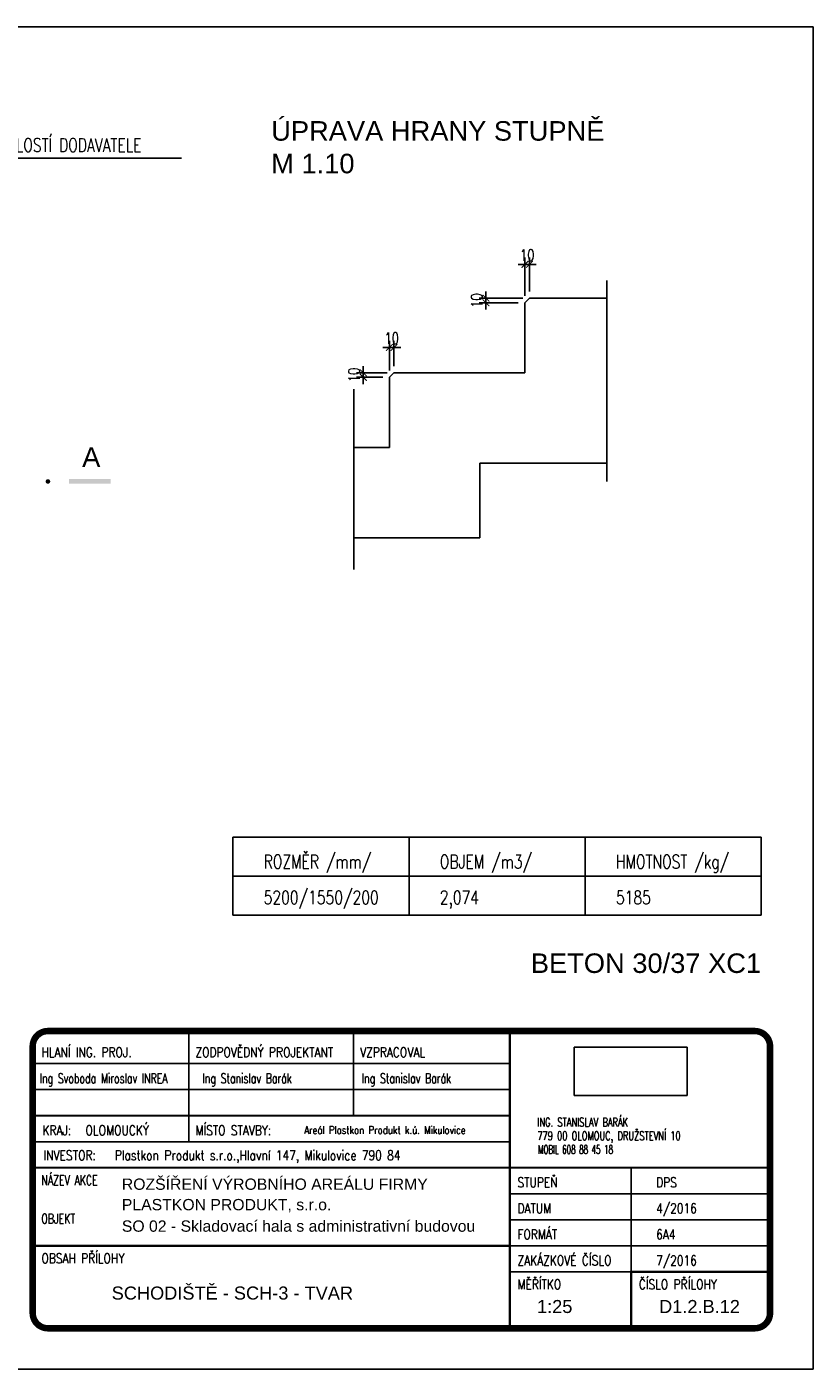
# Model space of a CAD drawing. Header units: millimetres. Extents: x 26644 to 53369, y 8500 to 41865.
# Tile 3 of 15: x 32793 to 37144, y 8500 to 15925. Entities that reach past the tile are written whole.
import ezdxf

# ---------------------------------------------------------------- set-up
doc = ezdxf.new("R2010")
doc.units = ezdxf.units.MM
doc.header["$LTSCALE"] = 25
doc.layers.add('CKSCHODY_PODROVINOU', color=7, linetype='Continuous', lineweight=25)
doc.layers.add('KOTY', color=4, linetype='Continuous')
doc.layers.add('POPIS', color=6, linetype='Continuous')
doc.styles.add('Arch-Dim', font='romans.shx', dxfattribs={"width": 0.75})
doc.styles.add('ARIAL', font='ARIAL.TTF', dxfattribs={"width": 0.75})
doc.styles.add('STATIKA', font='ROMANS.SHX')
doc.dimstyles.new('Aec-Arch-M-100', dxfattribs={"dimscale": 25, "dimtxt": 2.5, "dimasz": 1.5, "dimexe": 1.5, "dimexo": 1.5, "dimgap": 0.8, "dimtad": 1, "dimdec": 0, "dimzin": 3, "dimdsep": 46, "dimtxsty": 'Arch-Dim', "dimblk": 'ARCHTICK', "dimcen": 2.5, "dimazin": 2, "dimtfac": 0.75, "dimtdec": 0, "dimtix": 1, "dimtmove": 2, "dimatfit": 2, "dimfxl": 0, "dimtolj": 1, "dimtzin": 0, "dimarcsym": 0})
picture_1 = doc.add_image_def('image1.jpg', size_in_pixel=(945, 405))

# ---------------------------------------------------------------- blocks, each defined once
blk = doc.blocks.new('A$C7C0A6E1A')
at = {"color": 7, "style": 'STATIKA'}
for s, width, p in [('ING. STANISLAV BARÁK', 0.7, (-38, 1206)), ('779 00 OLOMOUC, DRUŽSTEVNÍ 10', 0.7, (-38, 606)), ('MOBIL 608 88 45 18', 0.6, (-1, 0))]:
    blk.add_text(s, height=384, dxfattribs=dict(at, width=width)).set_placement(p)
image = blk.add_image(picture_1, insert=(1597, 2576), size_in_units=(5000, 2143))
image.dxf.flags = 7
blk = doc.blocks.new('_ArchTick')
at = {"color": 0, "linetype": 'ByBlock', "const_width": 0.15}
blk.add_lwpolyline([(-0.5, -0.5), (0.5, 0.5)], dxfattribs=at)
blk = doc.blocks.new('*D285')
at = {"layer": 'Defpoints', "color": 0}
for p in [(35333.8, 14424.3), (35574.8, 14424.3), (35549.8, 14399.3)]:
    blk.add_point(p, dxfattribs=at)
at = {"layer": 'KOTY', "color": 0, "lineweight": -2}
for p, q in [((35537.3, 14424.3), (35296.3, 14424.3)), ((35333.8, 14424.3), (35333.8, 14461.8)), ((35333.8, 14399.3), (35333.8, 14424.3)), ((35512.3, 14399.3), (35296.3, 14399.3)), ((35333.8, 14399.3), (35333.8, 14361.8))]:
    blk.add_line(p, q, dxfattribs=at)
at = {"layer": 'KOTY', "color": 0, "lineweight": -2, "xscale": 37.5, "yscale": 37.5, "zscale": 37.5}
for p, rotation in [((35333.8, 14424.3), 270), ((35333.8, 14399.3), 90)]:
    blk.add_blockref('_ArchTick', p, dxfattribs=dict(at, rotation=rotation))
at = {"layer": 'KOTY', "color": 0, "insert": (35282.6, 14411.8), "char_height": 62.5, "attachment_point": 5, "rotation": 90, "style": 'Arch-Dim'}
blk.add_mtext('\\A1;10', dxfattribs=at)
blk = doc.blocks.new('*D284')
at = {"layer": 'Defpoints', "color": 0}
for p in [(35574.8, 14611.7), (35574.8, 14424.3), (35549.8, 14399.3)]:
    blk.add_point(p, dxfattribs=at)
at = {"layer": 'KOTY', "color": 0, "lineweight": -2}
for p, q in [((35549.8, 14436.8), (35549.8, 14649.2)), ((35574.8, 14461.8), (35574.8, 14649.2)), ((35549.8, 14611.7), (35512.3, 14611.7)), ((35549.8, 14611.7), (35574.8, 14611.7)), ((35574.8, 14611.7), (35612.3, 14611.7))]:
    blk.add_line(p, q, dxfattribs=at)
at = {"layer": 'KOTY', "color": 0, "lineweight": -2, "xscale": 37.5, "yscale": 37.5, "zscale": 37.5}
blk.add_blockref('_ArchTick', (35549.8, 14611.7), dxfattribs=at)
at = {"layer": 'KOTY', "color": 0, "lineweight": -2, "xscale": 37.5, "yscale": 37.5, "zscale": 37.5, "rotation": 180}
blk.add_blockref('_ArchTick', (35574.8, 14611.7), dxfattribs=at)
at = {"layer": 'KOTY', "color": 0, "insert": (35562.3, 14662.9), "char_height": 62.5, "attachment_point": 5, "style": 'Arch-Dim'}
blk.add_mtext('\\A1;10', dxfattribs=at)
blk = doc.blocks.new('*D283')
at = {"layer": 'Defpoints', "color": 0}
for p in [(34655.2, 14011.8), (34799.8, 13986.8), (34824.8, 14011.8)]:
    blk.add_point(p, dxfattribs=at)
at = {"layer": 'KOTY', "color": 0, "lineweight": -2}
for p, q in [((34655.2, 14011.8), (34655.2, 14049.3)), ((34787.3, 14011.8), (34617.7, 14011.8)), ((34762.3, 13986.8), (34617.7, 13986.8)), ((34655.2, 13986.8), (34655.2, 14011.8)), ((34655.2, 13986.8), (34655.2, 13949.3))]:
    blk.add_line(p, q, dxfattribs=at)
at = {"layer": 'KOTY', "color": 0, "lineweight": -2, "xscale": 37.5, "yscale": 37.5, "zscale": 37.5}
for p, rotation in [((34655.2, 14011.8), 270), ((34655.2, 13986.8), 90)]:
    blk.add_blockref('_ArchTick', p, dxfattribs=dict(at, rotation=rotation))
at = {"layer": 'KOTY', "color": 0, "insert": (34604, 13999.3), "char_height": 62.5, "attachment_point": 5, "rotation": 90, "style": 'Arch-Dim'}
blk.add_mtext('\\A1;10', dxfattribs=at)
blk = doc.blocks.new('*D282')
at = {"layer": 'Defpoints', "color": 0}
for p in [(34824.8, 14152), (34799.8, 13986.8), (34824.8, 14011.8)]:
    blk.add_point(p, dxfattribs=at)
at = {"layer": 'KOTY', "color": 0, "lineweight": -2}
for p, q in [((34799.8, 14024.3), (34799.8, 14189.5)), ((34824.8, 14049.3), (34824.8, 14189.5)), ((34799.8, 14152), (34762.3, 14152)), ((34799.8, 14152), (34824.8, 14152)), ((34824.8, 14152), (34862.3, 14152))]:
    blk.add_line(p, q, dxfattribs=at)
at = {"layer": 'KOTY', "color": 0, "lineweight": -2, "xscale": 37.5, "yscale": 37.5, "zscale": 37.5}
blk.add_blockref('_ArchTick', (34799.8, 14152), dxfattribs=at)
at = {"layer": 'KOTY', "color": 0, "lineweight": -2, "xscale": 37.5, "yscale": 37.5, "zscale": 37.5, "rotation": 180}
blk.add_blockref('_ArchTick', (34824.8, 14152), dxfattribs=at)
at = {"layer": 'KOTY', "color": 0, "insert": (34812.3, 14203.3), "char_height": 62.5, "attachment_point": 5, "style": 'Arch-Dim'}
blk.add_mtext('\\A1;10', dxfattribs=at)

msp = doc.modelspace()

# ---------------------------------------------------------------- linework, layer by layer
for p, q in [((35549.8, 14399.3), (35574.8, 14424.3)), ((34799.8, 13986.8), (34824.8, 14011.8)), ((36137.7, 9038.6), (35465.7, 9038.6))]:
    msp.add_line(p, q)
at = {"color": 7}
for p, q in [((33689.7, 10358.6), (33689.7, 9902.6)), ((34601.7, 10358.6), (34601.7, 9902.6)), ((32837.5, 10190.6), (35465.7, 10190.6)), ((32837.5, 10046.6), (35465.7, 10046.6)), ((33689.7, 9902.6), (33689.7, 9758.6)), ((32825.7, 9758.6), (35465.7, 9758.6)), ((36137.7, 9038.6), (36137.7, 9614.6)), ((36137.7, 9038.6), (36137.7, 9614.6)), ((36905.7, 9470.6), (35465.7, 9470.6)), ((36905.7, 9326.6), (35465.7, 9326.6)), ((36905.7, 9182.6), (35465.7, 9182.6))]:
    msp.add_line(p, q, dxfattribs=at)
at = {"color": 2, "const_width": 36}
msp.add_lwpolyline([(32825.7, 10286.6), (32825.7, 8810.6, 0.414214), (32909.7, 8726.6), (36821.7, 8726.6, 0.414214), (36905.7, 8810.6), (36905.7, 10286.6, 0.414214), (36821.7, 10370.6), (32909.7, 10370.6, 0.414214)], format="xyb", close=True, dxfattribs=at)
at = {"color": 2, "const_width": 12}
for points in [[(32825.7, 9614.6), (35465.7, 9614.6), (35465.7, 10370.6)], [(32825.7, 9902.6), (35465.7, 9902.6)], [(35465.7, 8726.6), (35465.7, 9614.6), (36905.7, 9614.6)], [(35465.7, 9182.6), (32825.7, 9182.7)], [(36905.7, 9038.6), (36137.7, 9038.6), (36137.7, 8726.6)]]:
    msp.add_lwpolyline(points, dxfattribs=at)
at = {"layer": 'CKSCHODY_PODROVINOU'}
for p, q in [((26644.5, 15925.5), (37144.5, 15925.5)), ((37144.5, 8500.5), (37144.5, 15925.5)), ((35574.8, 14424.3), (36003.2, 14424.3)), ((35549.8, 14011.8), (35549.8, 14399.3)), ((34799.8, 13599.3), (34799.8, 13986.8)), ((34824.8, 14011.8), (35549.8, 14011.8)), ((34601.9, 13599.3), (34799.8, 13599.3)), ((36003.2, 13511.8), (35299.8, 13511.8)), ((35299.8, 13511.8), (35299.8, 13099.3)), ((35299.8, 13099.3), (34601.9, 13099.3)), ((26644.5, 8500.5), (37144.5, 8500.5))]:
    msp.add_line(p, q, dxfattribs=at)
at = {"layer": 'KOTY'}
for p, q in [((31997.7, 15199.3), (33649.2, 15199.3)), ((36003.2, 14522.4), (36003.2, 13410)), ((34601.9, 13920.6), (34601.9, 12923.7)), ((36857.4, 11442.8), (33933.5, 11442.8)), ((33933.5, 11442.8), (33933.5, 11010.8)), ((34908.1, 11442.8), (34908.1, 11010.8)), ((35882.7, 11442.8), (35882.7, 11010.8)), ((36857.4, 11442.8), (36857.4, 11010.8)), ((33933.5, 11226.8), (36857.4, 11226.8)), ((33933.5, 11010.8), (36857.4, 11010.8))]:
    msp.add_line(p, q, dxfattribs=at)
at = {"layer": 'POPIS', "const_width": 12.5}
msp.add_lwpolyline([(32903.8, 13410.8, 1), (32916.3, 13410.8, 1)], format="xyb", close=True, dxfattribs=at)
at = {"layer": 'POPIS', "color": 6}
msp.add_trace([(33027.3, 13423.7), (33027.3, 13398.7), (33257, 13423.7), (33257, 13398.7)], dxfattribs=at)

# ---------------------------------------------------------------- block references
at = {"layer": 'POPIS', "xscale": 0.125, "yscale": 0.125, "zscale": 0.125}
msp.add_blockref('A$C7C0A6E1A', (35622.5, 9691.7), dxfattribs=at)

# ---------------------------------------------------------------- texts
at = {"color": 2, "style": 'STATIKA'}
for s, width, p in [('HLANÍ ING. PROJ.', 0.8, (32873.5, 10226.6)), ('ZODPOVĚDNÝ PROJEKTANT', 0.8, (33725.7, 10226.6)), ('VZPRACOVAL', 0.8, (34637.7, 10226.6)), ('Ing Svoboda Miroslav INREA', 0.7, (32864.1, 10082.6)), ('Ing Stanislav Barák', 0.7, (33765.2, 10082.6)), ('Ing Stanislav Barák', 0.7, (34646.9, 10082.6)), ('KRAJ:', 0.8, (32879, 9794.6)), ('MÍSTO STAVBY:', 0.8, (33725.7, 9794.6)), ('INVESTOR:', 0.8, (32885.7, 9656.6)), ('Plastkon Produkt s.r.o.,Hlavní 147, Mikulovice 790 84', 0.8, (33280, 9656.6)), ('NÁZEV AKCE', 0.7, (32873.7, 9518.6)), ('STUPEŇ', 0.8, (35507.7, 9506.6)), ('DPS', 0.8, (36275.7, 9506.6)), ('OBJEKT', 0.7, (32873.7, 9305.7)), ('DATUM', 0.8, (35507.7, 9362.6)), ('FORMÁT', 0.8, (35507.7, 9218.6)), ('OBSAH PŘÍLOHY', 0.8, (32873.7, 9086.7)), ('ZAKÁZKOVÉ ČÍSLO', 0.8, (35507.7, 9074.6)), ('MĚŘÍTKO', 0.8, (35507.7, 8942.6)), ('ČÍSLO PŘÍLOHY', 0.8, (36179.7, 8942.6))]:
    msp.add_text(s, height=54, dxfattribs=dict(at, width=width)).set_placement(p)
at = {"color": 2, "style": 'STATIKA', "width": 0.8}
for s, height, p in [('OLOMOUCKÝ', 54, (33118.4, 9794.6)), ('Areál Plastkon Produkt k.ú. Mikulovice', 43.2, (34328.4, 9801.3)), ('4/2016', 54, (36275.7, 9362.6)), ('6A4', 54, (36275.7, 9218.6)), ('7/2016', 54, (36275.7, 9074.6))]:
    msp.add_text(s, height=height, rotation=0, dxfattribs=at).set_placement(p)
at = {"layer": 'KOTY', "style": 'Arch-Dim', "width": 0.75}
for s, p in [('ZÁVĚSY DLE ZVYKLOSTÍ DODAVATELE', (32060.2, 15233.7)), ('ROZMĚR /mm/', (34103.7, 11270.2)), ('OBJEM /m3/', (35078.3, 11270.2)), ('HMOTNOST /kg/', (36052.9, 11270.2)), ('5200/1550/200', (34103.9, 11072.1)), ('2,074', (35078.5, 11072.1)), ('5185', (36053.1, 11072.1))]:
    msp.add_text(s, height=75, dxfattribs=at).set_placement(p)
at = {"layer": 'POPIS', "color": 6, "style": 'ARIAL'}
for s, height, p in [('ÚPRAVA HRANY STUPNĚ', 108, (34145.4, 15295.8)), ('M 1.10', 108, (34145.4, 15115.4)), ('A', 108, (33099.3, 13491.4)), ('BETON 30/37 XC1', 108, (35582, 10692.1)), ('ROZŠÍŘENÍ VÝROBNÍHO AREÁLU FIRMY', 62.5, (33318.9, 9492.4)), ('SCHODIŠTĚ - SCH-3 - TVAR', 72, (33262.8, 8885.5)), ('1:25', 72, (35616.4, 8811)), ('D1.2.B.12', 72, (36292.1, 8811))]:
    msp.add_text(s, height=height, rotation=0, dxfattribs=at).set_placement(p)
for s, p in [('PLASTKON PRODUKT, s.r.o.', (33318.9, 9379.3)), ('SO 02 - Skladovací hala s administrativní budovou', (33318.9, 9260.6))]:
    msp.add_text(s, height=62.5, dxfattribs=at).set_placement(p)

# ---------------------------------------------------------------- dimensions: what is measured, and where the dimension line sits
at = {"layer": 'KOTY'}
for base, p1, p2, picture, middle in [((35574.8, 14611.7), (35549.8, 14399.3), (35574.8, 14424.3), '*D284', (35562.3, 14662.9)), ((34824.8, 14152), (34799.8, 13986.8), (34824.8, 14011.8), '*D282', (34812.3, 14203.3))]:
    dim = msp.add_linear_dim(base=base, p1=p1, p2=p2, dimstyle='Aec-Arch-M-100', override={"dimlfac": 0.4}, dxfattribs=at)
    dim.commit()
    dim.dimension.update_dxf_attribs({"geometry": picture, "text_midpoint": middle})
for base, p1, p2, picture, middle in [((35333.8, 14424.3), (35549.8, 14399.3), (35574.8, 14424.3), '*D285', (35282.6, 14411.8)), ((34655.2, 14011.8), (34799.8, 13986.8), (34824.8, 14011.8), '*D283', (34604, 13999.3))]:
    dim = msp.add_linear_dim(base=base, p1=p1, p2=p2, angle=90, dimstyle='Aec-Arch-M-100', override={"dimlfac": 0.4}, dxfattribs=at)
    dim.commit()
    dim.dimension.update_dxf_attribs({"geometry": picture, "text_midpoint": middle})

doc.saveas('drawing.dxf')
